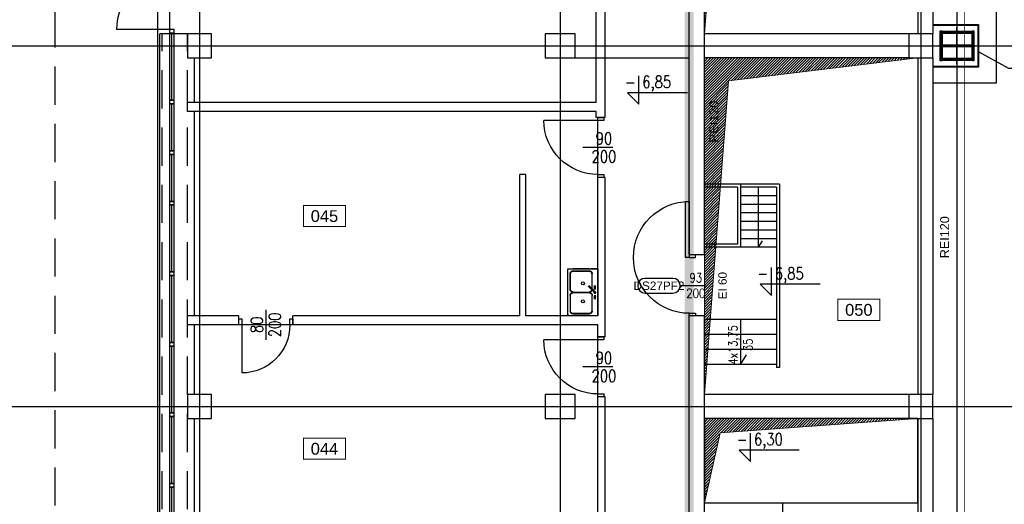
# Model space of a CAD drawing. Header units: centimetres. Extents: x -228435 to 56419, y -89367 to 477256.
# Tile 26 of 53: x -74130 to -57750, y 57375 to 65435. Entities that reach past the tile are written whole.
import ezdxf
from ezdxf.enums import TextEntityAlignment as Align

# ---------------------------------------------------------------- set-up
doc = ezdxf.new("R2010")
doc.units = ezdxf.units.CM
doc.header["$LTSCALE"] = 50
for name, pattern in [('Kondygnacja -1$0$DIVIDE', [31.75, 12.7, -6.35, 0, -6.35, 0, -6.35]), ('Kondygnacja -1$0$HIDDEN', [9.525, 6.35, -3.175]), ('Kondygnacja -1$0$HIDDEN2', [4.7625, 3.175, -1.5875]), ('Osie rzutów$0$DASHDOT2', [12.7, 6.35, -3.175, 0, -3.175])]:
    doc.linetypes.add(name, pattern=pattern)
doc.layers.get('0').update_dxf_attribs({"color": 8})
for name, color, linetype in [('Kondygnacja  -0_5$0$ARCH_GK', 8, 'Continuous'), ('Kondygnacja -1$0$ARCH_ETAPOWANIE', 8, 'Kondygnacja -1$0$DIVIDE'), ('Kondygnacja -1$0$ARCH_INFO_ETYK_DRZWI', 8, 'Continuous'), ('Kondygnacja -1$0$ARCH_INFO_ETYK_DRZWI_IST', 8, 'Continuous'), ('Kondygnacja -1$0$ARCH_INFO_KOTY_WYSOKOŚCIOWE_IST', 8, 'Continuous'), ('Kondygnacja -1$0$ARCH_INFO_KŁADY ŚCIAN', 8, 'Kondygnacja -1$0$HIDDEN2'), ('Kondygnacja -1$0$ARCH_INFO_ODPORNOŚĆ OGNIOWA', 8, 'Continuous'), ('Kondygnacja -1$0$ARCH_INFO_OPISY', 8, 'Continuous'), ('Kondygnacja -1$0$ARCH_INFO_OPISY_IST', 8, 'Continuous'), ('Kondygnacja -1$0$ARCH_INFO_SCHODY_IST', 8, 'Continuous'), ('Kondygnacja -1$0$ARCH_MUROWANE_IST', 8, 'Continuous'), ('Kondygnacja -1$0$ARCH_NIEWIDOK_IST', 8, 'Kondygnacja -1$0$HIDDEN'), ('Kondygnacja -1$0$ARCH_OKŁADZINA', 8, 'Continuous'), ('Kondygnacja -1$0$ARCH_STROP', 8, 'Continuous'), ('Kondygnacja -1$0$ARCH_SŁUPY', 8, 'Continuous'), ('Kondygnacja -1$0$ARCH_WIDOK_IST', 8, 'Continuous'), ('Kondygnacja -1$0$ARCH_WYPOSAŻENIE_SANITARNE_IST', 8, 'Continuous'), ('Kondygnacja -1$0$ARCH_ŚLUSARKA_DRZWI', 8, 'Continuous'), ('Kondygnacja -1$0$ARCH_ŚLUSARKA_DRZWI_IST', 8, 'Continuous'), ('Kondygnacja -1$0$ARCH_ŚLUSARKA_OKNA_IST', 8, 'Continuous'), ('Kondygnacja -1$0$ARCH_ŻELBET_IST', 8, 'Continuous'), ('Osie rzutów$0$ARCH_INFO_OSIE_IST', 8, 'Osie rzutów$0$DASHDOT2'), ('Pomieszczenia -1$0$ARCH_INFO_AREA_ETYKIETY_200', 8, 'Continuous')]:
    doc.layers.add(name, color=color, linetype=linetype)
doc.layers.add('Kondygnacja -1$0$ARCH_WIDOK', color=8, linetype='Continuous', lineweight=13)
doc.styles.add('Kondygnacja -1$0$Arial', font='ARIAL.TTF')
doc.styles.add('Kondygnacja -1$0$Romans', font='Romans.shx', dxfattribs={"width": 0.7})
doc.styles.add('Kondygnacja -1$0$ROMANS-50-CM', font='romans.shx', dxfattribs={"width": 0.8, "height": 10})
doc.styles.add('Kondygnacja -1$0$Standard', font='txt')
doc.styles.add('Pomieszczenia -1$0$Arial', font='ARIAL.TTF')
doc.dimstyles.new('Kondygnacja -1$0$ISO-25', dxfattribs={"dimtxt": 2.5, "dimasz": 2.5, "dimexe": 1.25, "dimexo": 0.625, "dimtad": 1, "dimtxsty": 'Kondygnacja -1$0$Standard', "dimcen": 2.5, "dimadec": 0, "dimazin": 0, "dimtfac": 1, "dimtmove": 0, "dimatfit": 3, "dimfxl": 0, "dimarcsym": 0})
pattern_1 = [(45, (-6220.6425, -6150), (-0.67351921, 0.67351921), [])]

# ---------------------------------------------------------------- blocks, each defined once
blk = doc.blocks.new('Kondygnacja -1$0$T-drzwi_lewe-200')
at = {"layer": 'Kondygnacja -1$0$ARCH_INFO_ETYK_DRZWI'}
blk.add_line((0, 0), (-60, 0), dxfattribs=at)
blk.add_lwpolyline([(-77.5, 17.5), (-143.7, 17.5, 1), (-143.7, -17.5), (-77.5, -17.5, 1)], format="xyb", close=True, dxfattribs=at)
at = {"layer": 'Kondygnacja -1$0$ARCH_INFO_ETYK_DRZWI', "color": 1, "style": 'Kondygnacja -1$0$Arial'}
blk.add_attdef('ADS_DRZWI:ODPORNOŚĆ_OGNIOWA', text='', height=20, rotation=90, dxfattribs=at).set_placement((56.4, 0.1), align=Align.BOTTOM_CENTER)
at = {"layer": 'Kondygnacja -1$0$ARCH_INFO_ETYK_DRZWI', "style": 'Kondygnacja -1$0$Romans', "width": 0.8}
for tag, p in [('ADS_DRZWI:SZEROKOŚĆ', (-23, 7.9)), ('ADS_DRZWI:WYSOKOŚĆ', (-23, -29))]:
    blk.add_attdef(tag, text='', height=22, dxfattribs=at).set_placement(p, align=Align.CENTER)
at = {"layer": 'Kondygnacja -1$0$ARCH_INFO_ETYK_DRZWI', "style": 'Kondygnacja -1$0$Arial'}
blk.add_attdef('ADS_DRZWI:SYMBOL', text='', height=20, dxfattribs=at).set_placement((-110.6, 0), align=Align.MIDDLE)
blk = doc.blocks.new('Kondygnacja -1$0$_Dot')
at = {"color": 0, "linetype": 'ByBlock', "lineweight": -2}
blk.add_line((-0.5, 0), (-1, 0), dxfattribs=at)
at = {"color": 0, "linetype": 'ByBlock', "const_width": 0.5}
blk.add_lwpolyline([(-0.25, 0, 1), (0.25, 0, 1)], format="xyb", close=True, dxfattribs=at)
blk = doc.blocks.new('Kondygnacja -1$0$DRZWI90')
blk.add_line((-45, 0), (-45, 90))
at = {"lineweight": -3}
for p, q in [((0, -25), (0, 25)), ((45, 0), (-45, 0))]:
    blk.add_line(p, q, dxfattribs=at)
for points in [[(-50, -10), (-45, -10), (-45, 0), (-50, 0)], [(45, -10), (50, -10), (50, 0), (45, 0)]]:
    blk.add_lwpolyline(points, close=True, dxfattribs=at)
blk.add_arc((-45, 0), 90, 0, 90, dxfattribs=at)
blk = doc.blocks.new('Kondygnacja -1$0$DRZWI80')
blk.add_line((-40, 0), (-40, 80))
at = {"lineweight": -3}
for p, q in [((0, -25), (0, 25)), ((40, 0), (-40, 0))]:
    blk.add_line(p, q, dxfattribs=at)
for points in [[(-45, -10), (-40, -10), (-40, 0), (-45, 0)], [(40, -10), (45, -10), (45, 0), (40, 0)]]:
    blk.add_lwpolyline(points, close=True, dxfattribs=at)
blk.add_arc((-40, 0), 80, 0, 90, dxfattribs=at)
blk = doc.blocks.new('Kondygnacja -1$0$KLM_Poziom_0$0$ZLEW2')
at = {"elevation": -0.5}
blk.add_lwpolyline([(78, 0), (0, 0), (0, -50), (78, -50)], close=True, dxfattribs=at)
for points in [[(8, -9.5), (6.5, -9.8), (5.5, -10.3), (4.2, -11.5), (3.8, -12.5), (3.5, -14)], [(34, -9.5), (35.5, -9.8), (36.5, -10.3), (37.8, -11.5), (38.3, -12.5), (38.5, -14)], [(70, -9.5), (71.5, -9.8), (72.5, -10.3), (73.8, -11.5), (74.3, -12.5), (74.5, -14)], [(8, -46.5), (6.5, -46.3), (5.5, -45.8), (4.2, -44.5), (3.8, -43.5), (3.5, -42)], [(34, -46.5), (35.5, -46.3), (36.5, -45.8), (37.8, -44.5), (38.3, -43.5), (38.5, -42)], [(44, -46.5), (42.5, -46.3), (41.5, -45.8), (40.3, -44.5), (39.8, -43.5), (39.5, -42)], [(70, -46.5), (71.5, -46.3), (72.5, -45.8), (73.8, -44.5), (74.3, -43.5), (74.5, -42)]]:
    blk.add_lwpolyline(points)
for points in [[(8, -10), (6.8, -10.3), (5.8, -10.8), (4.8, -11.8), (4.2, -12.8), (4, -14)], [(44, -10), (42.8, -10.3), (41.8, -10.8), (40.8, -11.8), (40.3, -12.8), (40, -14)], [(70, -10), (71.3, -10.3), (72.3, -10.8), (73.3, -11.8), (73.8, -12.8), (74, -14)], [(8, -46), (6.8, -45.8), (5.8, -45.3), (4.8, -44.3), (4.2, -43.3), (4, -42)], [(34, -46), (35.3, -45.8), (36.3, -45.3), (37.3, -44.3), (37.8, -43.3), (38, -42)], [(44, -46), (42.8, -45.8), (41.8, -45.3), (40.8, -44.3), (40.3, -43.3), (40, -42)], [(70, -46), (71.3, -45.8), (72.3, -45.3), (73.3, -44.3), (73.8, -43.3), (74, -42)]]:
    blk.add_lwpolyline(points, dxfattribs=at)
for points in [[(8, -9.5), (34, -9.5, -0.318626)], [(38.5, -14), (38.5, -42, -0.325454)]]:
    blk.add_lwpolyline(points, format="xyb")
at = {"extrusion": (2.22045e-16, 1, -1.83772e-16), "elevation": -5.5}
blk.add_lwpolyline([(-33.5, 2.5), (-33.5, 3.5), (-27.5, 3.5), (-27.5, 2.5)], close=True, dxfattribs=at)
at = {"extrusion": (-0.707107, -0.707107, -1.83772e-16), "elevation": -24.8}
blk.add_lwpolyline([(29.6, 2.5), (31.6, 5.5), (46.4, 5.5), (46.4, 4), (32.6, 4), (32.6, 2.5)], close=True, dxfattribs=at)
at = {"extrusion": (0, -1, -1.83772e-16), "elevation": 4.5}
blk.add_lwpolyline([(44.5, 2.5), (44.5, 3.5), (50.5, 3.5), (50.5, 2.5)], close=True, dxfattribs=at)
for centre, radius in [((32, -5, 0.5), 1.5), ((39, -5, 0.5), 1.5), ((46, -5, 0.5), 1.5), ((49, -15, 3), 0.5)]:
    blk.add_circle(centre, radius)
for centre, start, end in [((24, -25, -16.5), 0, 180), ((24, -25, -16.5), 180, 0), ((54, -25, -16.5), 0, 180), ((54, -25, -16.5), 180, 0)]:
    blk.add_arc(centre, 2.5, start, end)
for points, invisible_edges in [([(5.5, -10.3), (6.5, -9.8), (5.8, 0), (0, 0)], 10), ([(8, -9.5), (8, 0), (5.8, 0), (6.5, -9.8)], 5), ([(70, -9.5), (70, 0), (8, 0), (8, -9.5)], 13), ([(70, -9.5), (70, 0), (72.3, 0), (71.5, -9.8)], 5), ([(72.5, -10.3), (71.5, -9.8), (72.3, 0), (78, 0)], 10), ([(3.8, -12.5), (4.2, -11.5), (0, -7), (0, -11.2)], 10), ([(4.2, -12.8, -0.5), (3.8, -12.5), (3.5, -14), (4, -14, -0.5)], 5), ([(4, -14, -0.5), (4, -42, -0.5), (3.5, -42), (3.5, -14)], 10), ([(4.8, -11.8, -0.5), (4.2, -11.5), (3.8, -12.5), (4.2, -12.8, -0.5)], 5), ([(5.5, -10.3), (4.2, -11.5), (4.8, -11.8, -0.5), (5.8, -10.8, -0.5)], 10), ([(6.5, -9.8), (5.5, -10.3), (5.8, -10.8, -0.5), (6.8, -10.3, -0.5)], 10), ([(8, -10, -0.5), (8, -9.5), (6.5, -9.8), (6.8, -10.3, -0.5)], 5), ([(34, -10, -0.5), (34, -9.5), (35.5, -9.8), (35.3, -10.3, -0.5)], 5), ([(34, -9.5), (39, -9.5), (35.5, -9.8)], 3), ([(35.5, -9.8), (36.5, -10.3), (36.3, -10.8, -0.5), (35.3, -10.3, -0.5)], 10), ([(35.5, -9.8), (39, -9.5), (36.5, -10.3)], 3), ([(36.5, -10.3), (37.8, -11.5), (37.3, -11.8, -0.5), (36.3, -10.8, -0.5)], 10), ([(36.5, -10.3), (39, -9.5), (37.8, -11.5)], 3), ([(37.3, -11.8, -0.5), (37.8, -11.5), (38.3, -12.5), (37.8, -12.8, -0.5)], 5), ([(40.3, -11.5), (39, -9.5), (37.8, -11.5)], 11), ([(40.3, -11.5), (37.8, -11.5), (38.3, -12.5), (39.8, -12.5)], 5), ([(37.8, -12.8, -0.5), (38.3, -12.5), (38.5, -14), (38, -14, -0.5)], 5), ([(39.5, -42), (39.5, -14), (38.5, -14), (38.5, -42)], 10), ([(44, -9.5), (39, -9.5), (42.5, -9.8)], 3), ([(40.8, -11.8, -0.5), (40.3, -11.5), (39.8, -12.5), (40.3, -12.8, -0.5)], 5), ([(41.5, -10.3), (40.3, -11.5), (40.8, -11.8, -0.5), (41.8, -10.8, -0.5)], 10), ([(42.5, -9.8), (41.5, -10.3), (41.8, -10.8, -0.5), (42.8, -10.3, -0.5)], 10), ([(44, -10, -0.5), (44, -9.5), (42.5, -9.8), (42.8, -10.3, -0.5)], 5), ([(70, -10, -0.5), (44, -10, -0.5), (44, -9.5), (70, -9.5)], 10), ([(70, -10, -0.5), (70, -9.5), (71.5, -9.8), (71.3, -10.3, -0.5)], 5), ([(71.5, -9.8), (72.5, -10.3), (72.3, -10.8, -0.5), (71.3, -10.3, -0.5)], 10), ([(72.5, -10.3), (73.8, -11.5), (73.3, -11.8, -0.5), (72.3, -10.8, -0.5)], 10), ([(73.8, -11.5), (72.5, -10.3), (78, 0), (78, -7)], 10), ([(73.3, -11.8, -0.5), (73.8, -11.5), (74.3, -12.5), (73.8, -12.8, -0.5)], 5), ([(74.3, -12.5), (73.8, -11.5), (78, -7), (78, -11.2)], 10), ([(73.8, -12.8, -0.5), (74.3, -12.5), (74.5, -14), (74, -14, -0.5)], 5), ([(74, -14, -0.5), (74, -42, -0.5), (74.5, -42), (74.5, -14)], 10), ([(74.5, -14), (78, -14), (78, -11.2), (74.3, -12.5)], 5), ([(74.5, -14), (78, -14), (78, -42), (74.5, -42)], 5), ([(74.5, -14), (78, -14), (78, -42), (74.5, -42)], 5), ([(5.5, -45.8), (2.5, -50), (0, -50)], 9), ([(4.2, -43.3, -0.5), (3.8, -43.5), (3.5, -42), (4, -42, -0.5)], 5), ([(4.8, -44.3, -0.5), (4.2, -44.5), (3.8, -43.5), (4.2, -43.3, -0.5)], 5), ([(5.5, -45.8), (4.2, -44.5), (4.8, -44.3, -0.5), (5.8, -45.3, -0.5)], 10), ([(6.5, -46.3), (5.5, -45.8), (5.8, -45.3, -0.5), (6.8, -45.8, -0.5)], 10), ([(8, -46, -0.5), (8, -46.5), (6.5, -46.3), (6.8, -45.8, -0.5)], 5), ([(34, -46, -0.5), (8, -46, -0.5), (8, -46.5), (34, -46.5)], 14), ([(34, -46, -0.5), (34, -46.5), (35.5, -46.3), (35.3, -45.8, -0.5)], 5), ([(34, -46.5), (39, -46.5), (35.5, -46.3)], 3), ([(35.5, -46.3), (36.5, -45.8), (36.3, -45.3, -0.5), (35.3, -45.8, -0.5)], 10), ([(35.5, -46.3), (39, -46.5), (36.5, -45.8)], 3), ([(36.5, -45.8), (37.8, -44.5), (37.3, -44.3, -0.5), (36.3, -45.3, -0.5)], 10), ([(36.5, -45.8), (39, -46.5), (37.8, -44.5)], 3), ([(37.3, -44.3, -0.5), (37.8, -44.5), (38.3, -43.5), (37.8, -43.3, -0.5)], 5), ([(37.8, -43.3, -0.5), (38.3, -43.5), (38.5, -42), (38, -42, -0.5)], 5), ([(40.3, -44.5), (37.8, -44.5), (38.3, -43.5), (39.8, -43.5)], 5), ([(40.3, -44.5), (39, -46.5), (37.8, -44.5)], 11), ([(39.5, -42), (39.8, -43.5), (38.3, -43.5), (38.5, -42)], 10), ([(41.5, -45.8), (39, -46.5), (40.3, -44.5)], 3), ([(42.5, -46.3), (39, -46.5), (41.5, -45.8)], 3), ([(44, -46.5), (39, -46.5), (42.5, -46.3)], 3), ([(40.3, -43.3, -0.5), (39.8, -43.5), (39.5, -42), (40, -42, -0.5)], 5), ([(40.8, -44.3, -0.5), (40.3, -44.5), (39.8, -43.5), (40.3, -43.3, -0.5)], 5), ([(41.5, -45.8), (40.3, -44.5), (40.8, -44.3, -0.5), (41.8, -45.3, -0.5)], 10), ([(42.5, -46.3), (41.5, -45.8), (41.8, -45.3, -0.5), (42.8, -45.8, -0.5)], 10), ([(44, -46, -0.5), (44, -46.5), (42.5, -46.3), (42.8, -45.8, -0.5)], 5), ([(70, -46, -0.5), (44, -46, -0.5), (44, -46.5), (70, -46.5)], 10), ([(70, -46, -0.5), (70, -46.5), (71.5, -46.3), (71.3, -45.8, -0.5)], 5), ([(70, -46.5), (70, -50), (72.3, -50), (71.5, -46.3)], 5), ([(71.5, -46.3), (72.5, -45.8), (72.3, -45.3, -0.5), (71.3, -45.8, -0.5)], 10), ([(72.5, -45.8), (71.5, -46.3), (72.3, -50), (75.5, -50)], 10), ([(72.5, -45.8), (73.8, -44.5), (73.3, -44.3, -0.5), (72.3, -45.3, -0.5)], 10), ([(73.8, -44.5), (72.5, -45.8), (78, -50), (78, -48)], 10), ([(72.5, -45.8), (75.5, -50), (78, -50)], 9), ([(73.3, -44.3, -0.5), (73.8, -44.5), (74.3, -43.5), (73.8, -43.3, -0.5)], 5), ([(73.8, -43.3, -0.5), (74.3, -43.5), (74.5, -42), (74, -42, -0.5)], 5), ([(74.3, -43.5), (73.8, -44.5), (78, -48), (78, -45)], 10), ([(74.5, -42), (74.3, -43.5), (78, -45), (78, -42)], 10)]:
    blk.add_3dface(points, dxfattribs=dict(invisible_edges=invisible_edges))
for points in [[(27.5, -4.5, 3.5), (33.5, -4.5, 3.5), (33.5, -4.5, 2.5), (27.5, -4.5, 2.5)], [(27.5, -5.5, 3.5), (33.5, -5.5, 3.5), (33.5, -5.5, 2.5), (27.5, -5.5, 2.5)], [(38.1, -5.2, 4), (39.5, -6.6, 4), (39.5, -6.6, 2.5), (37.4, -4.5, 2.5)], [(38.8, -5.9, 5.5), (38.1, -5.2, 4), (49.3, -16.3, 4), (49.3, -16.3, 5.5)], [(39.2, -4.1, 4), (40.6, -5.5, 4), (40.6, -5.5, 2.5), (38.5, -3.4, 2.5)], [(39.9, -4.8, 5.5), (39.2, -4.1, 4), (50.3, -15.3, 4), (50.3, -15.3, 5.5)], [(50.5, -4.5, 3.5), (44.5, -4.5, 3.5), (44.5, -4.5, 2.5), (50.5, -4.5, 2.5)], [(50.5, -5.5, 3.5), (44.5, -5.5, 3.5), (44.5, -5.5, 2.5), (50.5, -5.5, 2.5)]]:
    blk.add_3dface(points)
blk = doc.blocks.new('Kondygnacja -1$0$słup 6.8.41')
at = {"layer": 'Kondygnacja -1$0$ARCH_SŁUPY'}
h = blk.add_hatch(dxfattribs=at)
h.set_pattern_fill('ANSI31', color=256, scale=0.3, style=0)
h.set_pattern_definition(pattern_1)
h.paths.add_polyline_path([(14.8, 75), (11.8, 75), (11.8, 25), (14.8, 25)])
h = blk.add_hatch(dxfattribs=at)
h.set_pattern_fill('ANSI31', color=256, scale=0.3, style=0)
h.set_pattern_definition(pattern_1)
h.paths.add_polyline_path([(64.8, 71), (64.8, 74), (14.8, 74), (14.8, 71)])
h = blk.add_hatch(dxfattribs=at)
h.set_pattern_fill('ANSI31', color=256, scale=0.3, style=0)
h.set_pattern_definition(pattern_1)
h.paths.add_polyline_path([(67.8, 75), (64.8, 75), (64.8, 25), (67.8, 25)])
h = blk.add_hatch(dxfattribs=at)
h.set_pattern_fill('ANSI31', color=256, scale=0.3, style=0)
h.set_pattern_definition(pattern_1)
h.paths.add_polyline_path([(64.8, 48.5), (64.8, 51.5), (14.8, 51.5), (14.8, 48.5)])
h = blk.add_hatch(dxfattribs=at)
h.set_pattern_fill('ANSI31', color=256, scale=0.3, style=0)
h.set_pattern_definition(pattern_1)
h.paths.add_polyline_path([(64.8, 26), (64.8, 29), (14.8, 29), (14.8, 26)])
at = {"layer": 'Kondygnacja  -0_5$0$ARCH_GK', "linetype": 'Continuous', "lineweight": -3}
for points in [[(-0.6, 85.5), (75.3, 85.5), (75.3, 14.5), (-0.6, 14.5)], [(-0.6, 84.3), (74.1, 84.3), (74.1, 15.8), (-0.6, 15.8)]]:
    blk.add_lwpolyline(points, dxfattribs=at)
at = {"layer": 'Kondygnacja -1$0$ARCH_SŁUPY'}
for p, q in [((14.8, 51.5), (64.8, 51.5)), ((64.8, 48.5), (14.8, 48.5))]:
    blk.add_line(p, q, dxfattribs=at)
for points in [[(11.8, 75), (14.8, 75), (14.8, 25), (11.8, 25)], [(64.8, 75), (67.8, 75), (67.8, 25), (64.8, 25)]]:
    blk.add_lwpolyline(points, close=True, dxfattribs=at)
for points in [[(64.8, 74), (14.8, 74)], [(14.8, 71), (64.8, 71)], [(64.8, 29), (14.8, 29)], [(14.8, 26), (64.8, 26)]]:
    blk.add_lwpolyline(points, dxfattribs=at)
blk = doc.blocks.new('Kondygnacja -1$0$Linie kładów ścian')
at = {"layer": 'Kondygnacja -1$0$ARCH_INFO_KŁADY ŚCIAN', "ltscale": 10, "const_width": 1}
blk.add_lwpolyline([(6272.4, 9988.6), (6272.4, 11870.4)], dxfattribs=at)
blk = doc.blocks.new('Pomieszczenia -1$0$etykieta_numer')
at = {"color": 0, "linetype": 'ByBlock', "const_width": 2.44}
blk.add_lwpolyline([(-50, -50), (-50, 0), (50, 0), (50, -50)], close=True, dxfattribs=at)
at = {"color": 0, "linetype": 'ByBlock', "style": 'Pomieszczenia -1$0$Arial'}
blk.add_attdef('AECAREA:NUMER_LOKALU', text='', height=28, dxfattribs=at).set_placement((0, -25), align=Align.MIDDLE)
blk = doc.blocks.new('Osie rzutów')
at = {"layer": 'Osie rzutów$0$ARCH_INFO_OSIE_IST', "ltscale": 10}
for p, q in [((4930, 12510), (4930, 4623.26)), ((5000, 12510), (5000, 4512.32)), ((5600, 12510), (5600, 4512.32)), ((6200, 12510), (6200, 4800)), ((6200, 12510), (6200, 4571.18)), ((6260, 12510), (6260, 4623.26)), ((6260, 10970), (6260, 11030)), ((4436.04, 11000), (13655, 11000)), ((6290, 11000), (6230, 11000)), ((4436.04, 10400), (13655, 10400))]:
    blk.add_line(p, q, dxfattribs=at)

msp = doc.modelspace()

# ---------------------------------------------------------------- hatches: boundary and pattern name
at = {"layer": 'Kondygnacja -1$0$ARCH_WIDOK'}
h = msp.add_hatch(dxfattribs=at)
h.set_pattern_fill('ANSI31', color=256, scale=10, angle=-180, style=0)
h.set_pattern_definition([(225, (-121140, 3000), (22.45064, -22.45064), [])])
h.paths.add_polyline_path([(-62740, 65200), (-62740, 70800), (-59190, 70800), (-62335.997, 70415.735)])
h = msp.add_hatch(dxfattribs=at)
h.set_pattern_fill('ANSI31', color=256, scale=10, angle=-180, style=0)
h.set_pattern_definition([(225, (-121140, -3000), (22.45064, -22.45064), [])])
h.paths.add_polyline_path([(-62740, 59200), (-62740, 64800), (-59190, 64800), (-62335.997, 64415.735)])
h = msp.add_hatch(dxfattribs=at)
h.set_pattern_fill('ANSI31', color=256, scale=10, angle=-180, style=0)
h.set_pattern_definition([(225, (-121140, -9000), (22.45064, -22.45064), [])])
h.paths.add_polyline_path([(-62740, 57400), (-62740, 58800), (-59190, 58800), (-62474.492, 58562.232)])

# ---------------------------------------------------------------- linework, layer by layer
at = {"layer": 'Kondygnacja -1$0$ARCH_ETAPOWANIE', "ltscale": 10, "const_width": 150}
msp.add_lwpolyline([(-32748.04, 102637.868), (-71890, 102637.868), (-71890, 102637.868), (-59420, 102643.954), (-59420, 89588.736), (-59020, 89588.736), (-59020, 77200), (-62990, 77200), (-62990, 52880), (-64510, 52880), (-64510, 50140), (-71792.787, 50140), (-71791.154, 44617.85), (-64520, 44617.85), (-64520, 43500), (-62990, 43500), (-62990, 12320), (-64520, 12320), (-64520, 10920), (-71740, 10920), (-71740, -6411.936)], dxfattribs=at)
at = {"layer": 'Kondygnacja -1$0$ARCH_INFO_KOTY_WYSOKOŚCIOWE_IST'}
for points in [[(-63021.058, 64220.262), (-64018.242, 64220.262), (-63830.742, 64032.762), (-63830.742, 64501.196)], [(-60815.408, 61034.476), (-61812.592, 61034.476), (-61625.092, 60846.976), (-61625.092, 61315.409)], [(-61162.863, 58277.12), (-62160.047, 58277.12), (-61972.547, 58089.62), (-61972.547, 58558.054)]]:
    msp.add_lwpolyline(points, dxfattribs=at)
at = {"layer": 'Kondygnacja -1$0$ARCH_INFO_OPISY_IST'}
for q in [(-61840, 62650), (-61772.306, 61757.696)]:
    msp.add_line((-61840, 61650), q, dxfattribs=at)
at = {"layer": 'Kondygnacja -1$0$ARCH_INFO_SCHODY_IST'}
for p, q in [((-62140, 60450), (-62140, 59700)), ((-62140, 59700), (-62040.409, 59859.463))]:
    msp.add_line(p, q, dxfattribs=at)
at = {"layer": 'Kondygnacja -1$0$ARCH_MUROWANE_IST', "ltscale": 4}
for p, q in [((-62740, 61521.768), (-62740, 76950)), ((-64540, 64060), (-64540, 72190)), ((-59190, 70800), (-59190, 65200)), ((-58940, 70800), (-58940, 65200)), ((-64390, 63810), (-64390, 66850)), ((-62990, 61521.768), (-62990, 66850)), ((-59190, 64800), (-59190, 59200)), ((-58940, 64800), (-58940, 59200)), ((-64540, 64060), (-71340, 64060)), ((-71340, 63910), (-71340, 64060)), ((-64540, 63910), (-71340, 63910)), ((-64540, 63810), (-64540, 63910)), ((-64390, 63810), (-64540, 63810)), ((-65810, 60510), (-65810, 62860)), ((-65710, 62860), (-65810, 62860)), ((-65710, 60510), (-65710, 62860)), ((-64510, 60510), (-64510, 62810)), ((-64390, 62810), (-64510, 62810)), ((-64390, 60160), (-64390, 62810)), ((-62740, 61521.768), (-62990, 61521.768)), ((-70485.142, 60510), (-71340, 60510)), ((-71340, 60360), (-71340, 60510)), ((-70485.142, 60360), (-70485.142, 60510)), ((-65810, 60510), (-69585.142, 60510)), ((-69585.142, 60360), (-69585.142, 60510)), ((-64510, 60510), (-65710, 60510)), ((-62990, 46800), (-62990, 60511.768)), ((-62740, 60511.768), (-62990, 60511.768)), ((-62740, 53200), (-62740, 60511.768)), ((-70485.142, 60360), (-71340, 60360)), ((-64510, 60360), (-69585.142, 60360)), ((-64510, 60160), (-64510, 60360)), ((-64390, 60160), (-64510, 60160)), ((-64510, 56550), (-64510, 59160)), ((-64390, 59160), (-64510, 59160)), ((-64390, 54890), (-64390, 59160)), ((-59190, 58800), (-59190, 53200)), ((-58940, 58800), (-58940, 53200))]:
    msp.add_line(p, q, dxfattribs=at)
at = {"layer": 'Kondygnacja -1$0$ARCH_NIEWIDOK_IST', "ltscale": 2}
for p, q in [((-71760, 50624.068), (-71760, 65200)), ((-71340, 50624.068), (-71340, 65200))]:
    msp.add_line(p, q, dxfattribs=at)
msp.add_lwpolyline([(-71760, 10680), (-73540, 10680), (-73540, 67100)], dxfattribs=at)
at = {"layer": 'Kondygnacja -1$0$ARCH_OKŁADZINA'}
msp.add_lwpolyline([(-58940, 65620), (-57885.391, 65620), (-57885.391, 64380), (-58940, 64380)], dxfattribs=at)
at = {"layer": 'Kondygnacja -1$0$ARCH_STROP', "ltscale": 5}
msp.add_lwpolyline([(-62740, 57400), (-59190, 57400), (-59190, 58800), (-62740, 58800)], close=True, dxfattribs=at)
at = {"layer": 'Kondygnacja -1$0$ARCH_WIDOK'}
for points in [[(-62740, 65200), (-62740, 70800), (-59190, 70800), (-62335.997, 70415.735), (-62740, 65200)], [(-62740, 59200), (-62740, 64800), (-59190, 64800), (-62335.997, 64415.735), (-62740, 59200)], [(-62740, 57400), (-62740, 58800), (-59190, 58800), (-62474.492, 58562.232), (-62740, 57400)]]:
    msp.add_lwpolyline(points, dxfattribs=at)
at = {"layer": 'Kondygnacja -1$0$ARCH_WIDOK_IST'}
for p, q in [((-71340, 65200), (-71800, 65200)), ((-59340, 65200), (-62740, 65200)), ((-64940, 64800), (-62990, 64800)), ((-59340, 64800), (-62740, 64800)), ((-61490, 62700), (-62740, 62700)), ((-62190, 62650), (-62740, 62650)), ((-62190, 62650), (-62190, 61700)), ((-62140, 62700), (-62140, 61650)), ((-61540, 62650), (-62140, 62650)), ((-61540, 62650), (-61540, 59650)), ((-61490, 62700), (-61490, 59650)), ((-61540, 62506.8), (-62140, 62506.8)), ((-61540, 62364), (-62140, 62364)), ((-61540, 62221.2), (-62140, 62221.2)), ((-61540, 62078.4), (-62140, 62078.4)), ((-61540, 61935.6), (-62140, 61935.6)), ((-61540, 61792.8), (-62140, 61792.8)), ((-62190, 61700), (-62740, 61700)), ((-61540, 61650), (-62740, 61650)), ((-61540, 60450), (-62740, 60450)), ((-61540, 60450), (-62740, 60450)), ((-61540, 60200), (-62740, 60200)), ((-61540, 59950), (-62740, 59950)), ((-61540, 59700), (-62740, 59700)), ((-61490, 59650), (-61540, 59650)), ((-59340, 59200), (-62740, 59200)), ((-59340, 58800), (-62740, 58800))]:
    msp.add_line(p, q, dxfattribs=at)
for points in [[(-71760, 50624.068), (-71800, 50624.068), (-71800, 65200)], [(-71230, 64800), (-71230, 64060)], [(-71230, 63910), (-71230, 60510)], [(-71230, 60360), (-71230, 59200)], [(-71230, 58800), (-71230, 56550)]]:
    msp.add_lwpolyline(points, dxfattribs=at)
at = {"layer": 'Kondygnacja -1$0$ARCH_ŚLUSARKA_DRZWI', "linetype": 'Continuous', "lineweight": -3}
for points in [[(-62990, 61481.768), (-63053, 61481.768), (-63053, 62411.768), (-62990, 62411.768)], [(-62889, 61481.768), (-62889, 61521.768), (-62990, 61521.768), (-62990, 61481.768)], [(-62889, 60551.768), (-62889, 60511.768), (-62990, 60511.768), (-62990, 60551.768)]]:
    msp.add_lwpolyline(points, close=True, dxfattribs=at)
at = {"layer": 'Kondygnacja -1$0$ARCH_ŚLUSARKA_DRZWI', "linetype": 'Continuous', "lineweight": -3, "extrusion": (0, 0, -1)}
msp.add_arc((62990, 61481.768), 930, 270, 90, dxfattribs=at)
at = {"layer": 'Kondygnacja -1$0$ARCH_ŚLUSARKA_DRZWI_IST'}
for p, q in [((-71640, 67030), (-71640, 65270)), ((-71640, 65270), (-72520, 65270))]:
    msp.add_line(p, q, dxfattribs=at)
msp.add_arc((-71640, 65270), 880, 90, 180, dxfattribs=at)
at = {"layer": 'Kondygnacja -1$0$ARCH_ŚLUSARKA_OKNA_IST'}
for p, q in [((-71600, 64097.034), (-71600, 65210)), ((-71600, 63255.381), (-71600, 64037.034)), ((-71600, 62413.727), (-71600, 63195.381)), ((-71600, 61240.762), (-71600, 62353.727)), ((-71600, 60067.796), (-71600, 61180.762)), ((-71600, 58894.83), (-71600, 60007.796)), ((-71600, 57721.864), (-71600, 58834.83)), ((-71600, 56548.898), (-71600, 57661.864))]:
    msp.add_line(p, q, dxfattribs=at)
for points in [[(-71560, 65210), (-71560, 65270), (-71640, 65270), (-71640, 65210)], [(-71560, 64097.034), (-71560, 65210), (-71640, 65210), (-71640, 64097.034)], [(-71560, 64037.034), (-71560, 64097.034), (-71640, 64097.034), (-71640, 64037.034)], [(-71560, 63255.381), (-71560, 64037.034), (-71640, 64037.034), (-71640, 63255.381)], [(-71560, 63195.381), (-71560, 63255.381), (-71640, 63255.381), (-71640, 63195.381)], [(-71560, 62413.727), (-71560, 63195.381), (-71640, 63195.381), (-71640, 62413.727)], [(-71560, 62353.727), (-71560, 62413.727), (-71640, 62413.727), (-71640, 62353.727)], [(-71560, 61240.762), (-71560, 62353.727), (-71640, 62353.727), (-71640, 61240.762)], [(-71560, 61180.762), (-71560, 61240.762), (-71640, 61240.762), (-71640, 61180.762)], [(-71560, 60067.796), (-71560, 61180.762), (-71640, 61180.762), (-71640, 60067.796)], [(-71560, 60007.796), (-71560, 60067.796), (-71640, 60067.796), (-71640, 60007.796)], [(-71560, 58894.83), (-71560, 60007.796), (-71640, 60007.796), (-71640, 58894.83)], [(-71560, 58834.83), (-71560, 58894.83), (-71640, 58894.83), (-71640, 58834.83)], [(-71560, 57721.864), (-71560, 58834.83), (-71640, 58834.83), (-71640, 57721.864)], [(-71560, 57661.864), (-71560, 57721.864), (-71640, 57721.864), (-71640, 57661.864)], [(-71560, 56548.898), (-71560, 57661.864), (-71640, 57661.864), (-71640, 56548.898)]]:
    msp.add_lwpolyline(points, close=True, dxfattribs=at)
at = {"layer": 'Kondygnacja -1$0$ARCH_ŻELBET_IST', "ltscale": 4}
for q in [(-61440, 53900), (-59190, 57400)]:
    msp.add_line((-61440, 57400), q, dxfattribs=at)
for points in [[(-71340, 64800), (-70940, 64800), (-70940, 65200), (-71340, 65200)], [(-71340, 64800), (-70940, 64800), (-70940, 65200), (-71340, 65200)], [(-65390, 64800), (-64890, 64800), (-64890, 65200), (-65390, 65200)], [(-59340, 64800), (-58940, 64800), (-58940, 65200), (-59340, 65200)], [(-71340, 58800), (-70940, 58800), (-70940, 59200), (-71340, 59200)], [(-65390, 58800), (-64890, 58800), (-64890, 59200), (-65390, 59200)], [(-59340, 58800), (-58940, 58800), (-58940, 59200), (-59340, 59200)]]:
    msp.add_lwpolyline(points, close=True, dxfattribs=at)

# ---------------------------------------------------------------- block references
at = {"xscale": 10, "yscale": 10, "zscale": 10}
msp.add_blockref('Kondygnacja -1$0$słup 6.8.41', (-58933.575, 64500), dxfattribs=at)
at = {"layer": 'Kondygnacja -1$0$ARCH_INFO_ETYK_DRZWI', "linetype": 'Continuous', "lineweight": -3, "xscale": 7, "yscale": 7, "zscale": 7}
msp.add_blockref('Kondygnacja -1$0$T-drzwi_lewe-200', (-62720.514, 61010.186), dxfattribs=at).add_auto_attribs({'ADS_DRZWI:SYMBOL': 'DS27PF2', 'ADS_DRZWI:SZEROKOŚĆ': '93', 'ADS_DRZWI:ODPORNOŚĆ_OGNIOWA': 'EI 60', 'ADS_DRZWI:WYSOKOŚĆ': '200'})
at = {"layer": 'Kondygnacja -1$0$ARCH_INFO_KŁADY ŚCIAN', "xscale": 10, "yscale": 10, "zscale": 10}
msp.add_blockref('Kondygnacja -1$0$Linie kładów ścian', (-121140, -45000), dxfattribs=at)
at = {"layer": 'Kondygnacja -1$0$ARCH_WYPOSAŻENIE_SANITARNE_IST', "xscale": -10, "yscale": 10, "zscale": 10, "rotation": 270}
msp.add_blockref('Kondygnacja -1$0$KLM_Poziom_0$0$ZLEW2', (-64510, 60510), dxfattribs=at)
at = {"layer": 'Kondygnacja -1$0$ARCH_ŚLUSARKA_DRZWI_IST', "xscale": -10, "yscale": 10, "zscale": 10}
for name, p, rotation in [('Kondygnacja -1$0$DRZWI90', (-64510, 63310), 90), ('Kondygnacja -1$0$DRZWI80', (-70035.142, 60360), 180), ('Kondygnacja -1$0$DRZWI90', (-64510, 59660), 90)]:
    msp.add_blockref(name, p, dxfattribs=dict(at, rotation=rotation))
at = {"layer": 'Osie rzutów$0$ARCH_INFO_OSIE_IST', "xscale": 10, "yscale": 10, "zscale": 10}
msp.add_blockref('Osie rzutów', (-121140, -45000), dxfattribs=at)
at = {"layer": 'Pomieszczenia -1$0$ARCH_INFO_AREA_ETYKIETY_200', "linetype": 'Continuous', "lineweight": -3}
ref = msp.add_blockref('Pomieszczenia -1$0$etykieta_numer', (-69060.045, 62343.799, 6300), dxfattribs=dict(at, xscale=7, yscale=7, zscale=10))
ref.add_attrib('AECAREA:NUMBER', '045', dxfattribs={"layer": '0', "color": 0, "linetype": 'ByBlock', "height": 196, "style": 'Pomieszczenia -1$0$Arial'}).set_placement((-69060.045, 62168.799, 6300), align=Align.MIDDLE)
ref = msp.add_blockref('Pomieszczenia -1$0$etykieta_numer', (-60169.688, 60784.579, 6300), dxfattribs=dict(at, xscale=7, yscale=7, zscale=10))
ref.add_attrib('AECAREA:NUMBER', '050', dxfattribs={"layer": '0', "color": 0, "linetype": 'ByBlock', "height": 196, "style": 'Pomieszczenia -1$0$Arial'}).set_placement((-60169.688, 60609.579, 6300), align=Align.MIDDLE)
ref = msp.add_blockref('Pomieszczenia -1$0$etykieta_numer', (-69060.045, 58473.645, 6300), dxfattribs=dict(at, xscale=7, yscale=7, zscale=10))
ref.add_attrib('AECAREA:NUMBER', '044', dxfattribs={"layer": '0', "color": 0, "linetype": 'ByBlock', "height": 196, "style": 'Pomieszczenia -1$0$Arial'}).set_placement((-69060.045, 58298.645, 6300), align=Align.MIDDLE)

# ---------------------------------------------------------------- texts
at = {"layer": 'Kondygnacja -1$0$ARCH_INFO_ETYK_DRZWI_IST', "char_height": 200, "width": 100, "attachment_point": 5, "line_spacing_factor": 0.9, "style": 'Kondygnacja -1$0$ROMANS-50-CM'}
for insert in [(-64410, 63310), (-64410, 59660)]:
    msp.add_mtext('90\\P200', dxfattribs=dict(at, insert=insert))
at = {"layer": 'Kondygnacja -1$0$ARCH_INFO_ETYK_DRZWI_IST', "insert": (-70035.142, 60360), "char_height": 200, "width": 100, "attachment_point": 5, "rotation": 90, "line_spacing_factor": 0.9, "style": 'Kondygnacja -1$0$ROMANS-50-CM'}
msp.add_mtext('80\\P200', dxfattribs=at)
at = {"layer": 'Kondygnacja -1$0$ARCH_INFO_KOTY_WYSOKOŚCIOWE_IST', "char_height": 200, "width": 976.18926, "attachment_point": 4, "line_spacing_factor": 0.9, "style": 'Kondygnacja -1$0$ROMANS-50-CM'}
for s, insert in [('- 6,85', (-64059.952, 64369.891)), ('- 6,85', (-61854.301, 61184.104)), ('- 6,30', (-62201.757, 58426.749))]:
    msp.add_mtext(s, dxfattribs=dict(at, insert=insert))
at = {"layer": 'Kondygnacja -1$0$ARCH_INFO_ODPORNOŚĆ OGNIOWA', "char_height": 150, "width": 533.32525, "attachment_point": 5, "rotation": 90, "style": 'Kondygnacja -1$0$Arial'}
for insert in [(-62581.388, 63738.707), (-58741.39, 61817.123)]:
    msp.add_mtext('REI120', dxfattribs=dict(at, insert=insert))
at = {"layer": 'Kondygnacja -1$0$ARCH_INFO_SCHODY_IST', "insert": (-62140, 60027.002), "char_height": 150, "width": 100, "attachment_point": 5, "rotation": 90, "style": 'Kondygnacja -1$0$ROMANS-50-CM'}
msp.add_mtext('4x13,75 35', dxfattribs=at)

# ---------------------------------------------------------------- leaders
at = {"layer": 'Kondygnacja -1$0$ARCH_INFO_OPISY'}
msp.add_leader([(-58185, 64907.891), (-57678.996, 64631.019), (-56891.249, 64631.019)], dimstyle='Kondygnacja -1$0$ISO-25', override={"dimscale": 5, "dimasz": 2, "dimtad": 0, "dimldrblk": 'Kondygnacja -1$0$_Dot'}, dxfattribs=at)

doc.saveas('drawing.dxf')
